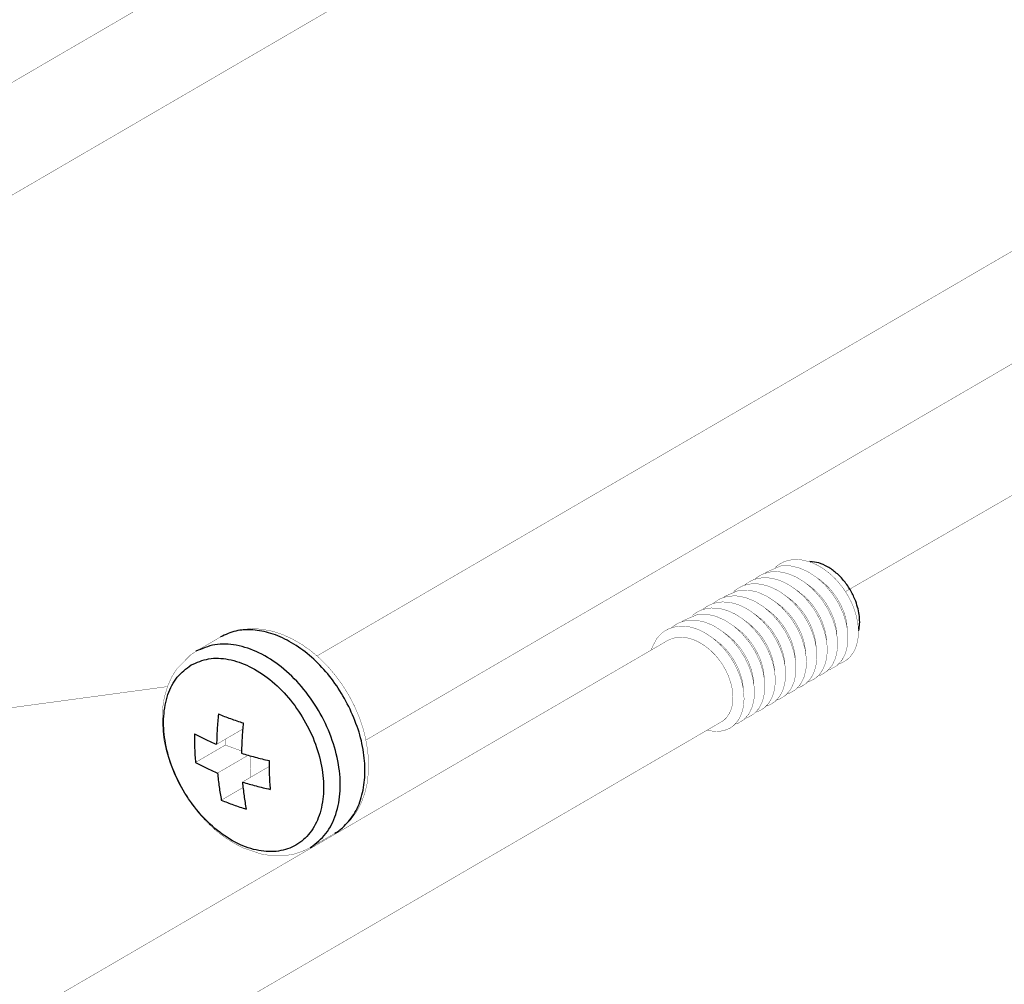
# Model space of a CAD drawing. Header units: millimetres. Extents: x -1449 to 178, y 1446 to 3804.
# Tile 5 of 20: x -1031 to -985, y 1803 to 1847. Entities that reach past the tile are written whole.
import ezdxf

# ---------------------------------------------------------------- set-up
doc = ezdxf.new("R2010")
doc.units = ezdxf.units.MM
doc.linetypes.add('DOT_CENTER', pattern=[14, 12, -1, 0, -1])
doc.layers.add('1', color=7, linetype='Continuous')

# ---------------------------------------------------------------- blocks, each defined once
blk = doc.blocks.new('124100000341A-M3X68_5__14', base_point=(231.469, -4.905))
at = {"color": 7, "linetype": 'Continuous', "const_width": 0.01}
for points in [[(278.804, 26.377), (278.875, 26.429)], [(278.875, 26.429), (279.016, 26.506)], [(279.016, 26.506), (279.101, 26.537)], [(279.101, 26.537), (279.26, 26.572)], [(279.26, 26.572), (279.355, 26.581)], [(279.355, 26.581), (279.526, 26.576)], [(279.526, 26.576), (279.633, 26.56)], [(279.633, 26.56), (279.804, 26.515)], [(279.804, 26.515), (279.83, 26.517)], [(279.804, 26.515), (279.915, 26.474)], [(279.915, 26.474), (280.085, 26.393)], [(280.085, 26.393), (280.195, 26.328)], [(278.163, 26.004), (278.318, 26.105)], [(278.318, 26.105), (278.376, 26.132)], [(278.376, 26.132), (278.554, 26.189)], [(278.451, 26.156), (278.484, 26.191)], [(278.484, 26.191), (278.94, 26.386)], [(278.554, 26.189), (278.619, 26.2)], [(278.619, 26.2), (278.818, 26.208)], [(278.765, 26.338), (278.804, 26.377)], [(278.818, 26.208), (278.885, 26.203)], [(278.885, 26.203), (279.101, 26.161)], [(278.94, 26.386), (278.952, 26.388)], [(278.952, 26.388), (279.206, 26.39)], [(279.101, 26.161), (279.164, 26.142)], [(279.164, 26.142), (279.381, 26.053)], [(279.206, 26.39), (279.224, 26.387)], [(279.224, 26.387), (279.484, 26.328)], [(279.484, 26.328), (279.498, 26.324)], [(279.498, 26.324), (279.764, 26.207)], [(279.764, 26.207), (279.785, 26.195)], [(279.785, 26.195), (280.037, 26.029)], [(280.195, 26.328), (280.357, 26.215)], [(280.357, 26.215), (280.467, 26.124)], [(280.467, 26.124), (280.611, 25.988)], [(277.735, 25.76), (277.819, 25.791)], [(277.819, 25.791), (277.979, 25.826)], [(277.819, 25.791), (277.843, 25.818)], [(277.843, 25.818), (277.917, 25.872)], [(277.917, 25.872), (278.055, 25.945)], [(277.979, 25.826), (278.073, 25.835)], [(278.055, 25.945), (278.149, 25.979)], [(278.073, 25.835), (278.245, 25.829)], [(278.111, 25.958), (278.125, 25.97)], [(278.125, 25.97), (278.163, 26.004)], [(278.149, 25.979), (278.3, 26.011)], [(278.245, 25.829), (278.351, 25.814)], [(278.3, 26.011), (278.41, 26.021)], [(278.351, 25.814), (278.523, 25.769)], [(278.41, 26.021), (278.565, 26.015)], [(278.565, 26.015), (278.685, 25.997)], [(278.685, 25.997), (278.843, 25.956)], [(278.843, 25.956), (278.959, 25.913)], [(278.959, 25.913), (279.123, 25.833)], [(279.123, 25.833), (279.243, 25.762)], [(279.381, 26.053), (279.444, 26.02)], [(279.444, 26.02), (279.659, 25.885)], [(279.659, 25.885), (279.716, 25.842)], [(279.716, 25.842), (279.923, 25.661)], [(279.716, 25.842), (279.736, 25.828)], [(279.736, 25.828), (279.929, 25.683)], [(280.037, 26.029), (280.061, 26.01)], [(280.061, 26.01), (280.29, 25.801)], [(280.061, 26.01), (280.154, 25.946)], [(280.154, 25.946), (280.249, 25.87)], [(280.249, 25.87), (280.341, 25.787)], [(280.29, 25.801), (280.309, 25.781)], [(280.341, 25.787), (280.38, 25.748)], [(280.611, 25.988), (280.711, 25.877)], [(280.711, 25.877), (280.837, 25.72)], [(277.202, 25.444), (277.658, 25.64)], [(277.484, 25.592), (277.523, 25.631)], [(277.523, 25.631), (277.593, 25.683)], [(277.593, 25.683), (277.735, 25.76)], [(277.658, 25.64), (277.671, 25.641)], [(277.671, 25.641), (277.924, 25.643)], [(277.924, 25.643), (277.943, 25.641)], [(277.943, 25.641), (278.202, 25.582)], [(278.202, 25.582), (278.217, 25.577)], [(278.217, 25.577), (278.483, 25.46)], [(278.523, 25.769), (278.633, 25.728)], [(278.633, 25.728), (278.803, 25.647)], [(278.803, 25.647), (278.914, 25.582)], [(278.914, 25.582), (279.075, 25.469)], [(279.243, 25.762), (279.395, 25.654)], [(279.395, 25.654), (279.516, 25.554)], [(279.395, 25.654), (279.416, 25.641)], [(279.416, 25.641), (279.498, 25.584)], [(279.498, 25.584), (279.516, 25.554)], [(279.516, 25.554), (279.65, 25.427)], [(279.516, 25.554), (279.608, 25.496)], [(279.608, 25.496), (279.7, 25.413)], [(279.923, 25.661), (279.97, 25.614)], [(279.929, 25.683), (280.02, 25.6)], [(279.97, 25.614), (280.154, 25.402)], [(280.02, 25.6), (280.059, 25.562)], [(280.059, 25.562), (280.108, 25.51)], [(280.108, 25.51), (280.19, 25.415)], [(280.309, 25.781), (280.516, 25.533)], [(280.38, 25.748), (280.405, 25.722)], [(280.405, 25.722), (280.428, 25.697)], [(280.428, 25.697), (280.511, 25.601)], [(280.511, 25.601), (280.569, 25.526)], [(280.516, 25.533), (280.537, 25.505)], [(280.537, 25.505), (280.707, 25.236)], [(280.569, 25.526), (280.588, 25.501)], [(280.588, 25.501), (280.605, 25.477)], [(280.837, 25.72), (280.924, 25.593)], [(280.924, 25.593), (281.027, 25.422)], [(276.636, 25.126), (276.774, 25.199)], [(276.774, 25.199), (276.867, 25.232)], [(276.829, 25.211), (276.843, 25.224)], [(276.843, 25.224), (276.882, 25.258)], [(276.867, 25.232), (277.018, 25.265)], [(276.882, 25.258), (277.037, 25.359)], [(277.018, 25.265), (277.129, 25.275)], [(277.037, 25.359), (277.094, 25.386)], [(277.094, 25.386), (277.272, 25.442)], [(277.129, 25.275), (277.284, 25.269)], [(277.17, 25.41), (277.202, 25.444)], [(277.272, 25.442), (277.338, 25.454)], [(277.284, 25.269), (277.403, 25.251)], [(277.338, 25.454), (277.537, 25.462)], [(277.403, 25.251), (277.562, 25.21)], [(277.537, 25.462), (277.604, 25.456)], [(277.562, 25.21), (277.677, 25.167)], [(277.604, 25.456), (277.82, 25.415)], [(277.82, 25.415), (277.882, 25.396)], [(277.882, 25.396), (278.099, 25.307)], [(278.099, 25.307), (278.163, 25.274)], [(278.163, 25.274), (278.378, 25.138)], [(278.483, 25.46), (278.503, 25.449)], [(278.503, 25.449), (278.755, 25.283)], [(278.755, 25.283), (278.779, 25.264)], [(278.779, 25.264), (279.009, 25.055)], [(278.779, 25.264), (278.873, 25.199)], [(278.873, 25.199), (278.968, 25.124)], [(279.075, 25.469), (279.186, 25.378)], [(279.095, 25.453), (279.177, 25.397)], [(279.177, 25.397), (279.186, 25.378)], [(279.186, 25.378), (279.329, 25.242)], [(279.186, 25.378), (279.205, 25.376)], [(279.205, 25.376), (279.288, 25.309)], [(279.288, 25.309), (279.38, 25.226)], [(279.329, 25.242), (279.43, 25.131)], [(279.38, 25.226), (279.467, 25.137)], [(279.65, 25.427), (279.76, 25.306)], [(279.7, 25.413), (279.787, 25.324)], [(279.76, 25.306), (279.876, 25.16)], [(279.787, 25.324), (279.87, 25.228)], [(279.87, 25.228), (279.929, 25.153)], [(280.154, 25.402), (280.196, 25.347)], [(280.19, 25.415), (280.249, 25.339)], [(280.196, 25.347), (280.354, 25.105)], [(280.249, 25.339), (280.268, 25.314)], [(280.268, 25.314), (280.276, 25.302)], [(280.276, 25.302), (280.34, 25.209)], [(280.34, 25.209), (280.446, 25.023)], [(280.605, 25.477), (280.66, 25.395)], [(280.66, 25.395), (280.774, 25.195)], [(280.707, 25.236), (280.726, 25.199)], [(280.726, 25.199), (280.853, 24.92)], [(280.774, 25.195), (280.784, 25.174)], [(281.027, 25.422), (281.1, 25.278)], [(281.1, 25.278), (281.174, 25.106)], [(275.921, 24.698), (276.377, 24.894)], [(276.202, 24.846), (276.241, 24.885)], [(276.241, 24.885), (276.312, 24.937)], [(276.312, 24.937), (276.453, 25.014)], [(276.377, 24.894), (276.389, 24.895)], [(276.389, 24.895), (276.643, 24.897)], [(276.453, 25.014), (276.538, 25.045)], [(276.538, 25.045), (276.697, 25.08)], [(276.538, 25.045), (276.561, 25.071)], [(276.561, 25.071), (276.636, 25.126)], [(276.643, 24.897), (276.661, 24.895)], [(276.661, 24.895), (276.921, 24.836)], [(276.697, 25.08), (276.792, 25.089)], [(276.792, 25.089), (276.963, 25.083)], [(276.963, 25.083), (277.07, 25.068)], [(277.07, 25.068), (277.241, 25.023)], [(277.241, 25.023), (277.352, 24.982)], [(277.352, 24.982), (277.522, 24.901)], [(277.522, 24.901), (277.632, 24.836)], [(277.677, 25.167), (277.842, 25.087)], [(277.842, 25.087), (277.962, 25.015)], [(277.962, 25.015), (278.114, 24.908)], [(278.114, 24.908), (278.235, 24.808)], [(278.114, 24.908), (278.134, 24.895)], [(278.134, 24.895), (278.217, 24.838)], [(278.378, 25.138), (278.435, 25.096)], [(278.435, 25.096), (278.642, 24.915)], [(278.435, 25.096), (278.455, 25.081)], [(278.455, 25.081), (278.647, 24.937)], [(278.642, 24.915), (278.688, 24.868)], [(278.647, 24.937), (278.739, 24.854)], [(278.968, 25.124), (279.059, 25.041)], [(279.009, 25.055), (279.027, 25.035)], [(279.027, 25.035), (279.235, 24.787)], [(279.059, 25.041), (279.098, 25.002)], [(279.098, 25.002), (279.123, 24.976)], [(279.123, 24.976), (279.147, 24.951)], [(279.147, 24.951), (279.229, 24.855)], [(279.43, 25.131), (279.555, 24.974)], [(279.467, 25.137), (279.55, 25.041)], [(279.55, 25.041), (279.608, 24.966)], [(279.555, 24.974), (279.643, 24.846)], [(279.608, 24.966), (279.627, 24.941)], [(279.627, 24.941), (279.699, 24.836)], [(279.876, 25.16), (279.966, 25.029)], [(279.929, 25.153), (279.948, 25.127)], [(279.948, 25.127), (280.019, 25.022)], [(279.966, 25.029), (280.065, 24.863)], [(280.019, 25.022), (280.115, 24.857)], [(280.354, 25.105), (280.386, 25.049)], [(280.386, 25.049), (280.512, 24.785)], [(280.446, 25.023), (280.464, 24.987)], [(280.464, 24.987), (280.516, 24.873)], [(280.784, 25.174), (280.836, 25.06)], [(280.836, 25.06), (280.854, 25.017)], [(280.853, 24.92), (280.866, 24.886)], [(280.854, 25.017), (280.881, 24.945)], [(280.866, 24.886), (280.952, 24.598)], [(280.881, 24.945), (280.895, 24.902)], [(280.895, 24.902), (280.917, 24.829)], [(281.174, 25.106), (281.226, 24.957)], [(281.226, 24.957), (281.272, 24.785)], [(275.6, 24.511), (275.755, 24.613)], [(275.755, 24.613), (275.813, 24.64)], [(275.813, 24.64), (275.991, 24.696)], [(275.888, 24.664), (275.921, 24.698)], [(275.991, 24.696), (276.056, 24.708)], [(276.056, 24.708), (276.255, 24.716)], [(276.255, 24.716), (276.322, 24.71)], [(276.322, 24.71), (276.538, 24.668)], [(276.538, 24.668), (276.601, 24.65)], [(276.601, 24.65), (276.818, 24.561)], [(276.921, 24.836), (276.935, 24.831)], [(276.935, 24.831), (277.201, 24.714)], [(277.201, 24.714), (277.222, 24.703)], [(277.222, 24.703), (277.474, 24.536)], [(277.632, 24.836), (277.794, 24.723)], [(277.794, 24.723), (277.904, 24.632)], [(277.814, 24.707), (277.896, 24.65)], [(277.896, 24.65), (277.904, 24.632)], [(277.904, 24.632), (278.048, 24.495)], [(277.904, 24.632), (277.923, 24.63)], [(277.923, 24.63), (278.007, 24.563)], [(278.217, 24.838), (278.232, 24.826)], [(278.232, 24.826), (278.235, 24.808)], [(278.235, 24.808), (278.368, 24.681)], [(278.235, 24.808), (278.327, 24.75)], [(278.327, 24.75), (278.418, 24.667)], [(278.368, 24.681), (278.479, 24.56)], [(278.418, 24.667), (278.506, 24.577)], [(278.506, 24.577), (278.589, 24.482)], [(278.688, 24.868), (278.872, 24.656)], [(278.739, 24.854), (278.777, 24.815)], [(278.777, 24.815), (278.826, 24.764)], [(278.826, 24.764), (278.909, 24.668)], [(278.872, 24.656), (278.915, 24.601)], [(278.909, 24.668), (278.968, 24.593)], [(278.915, 24.601), (279.073, 24.359)], [(278.968, 24.593), (278.986, 24.568)], [(279.229, 24.855), (279.288, 24.78)], [(279.235, 24.787), (279.255, 24.758)], [(279.255, 24.758), (279.425, 24.49)], [(279.288, 24.78), (279.306, 24.754)], [(279.306, 24.754), (279.323, 24.731)], [(279.323, 24.731), (279.378, 24.649)], [(279.378, 24.649), (279.492, 24.449)], [(279.643, 24.846), (279.745, 24.676)], [(279.699, 24.836), (279.789, 24.681)], [(279.745, 24.676), (279.819, 24.532)], [(279.789, 24.681), (279.822, 24.615)], [(279.822, 24.615), (279.874, 24.501)], [(280.065, 24.863), (280.141, 24.713)], [(280.115, 24.857), (280.143, 24.801)], [(280.141, 24.713), (280.211, 24.547)], [(280.143, 24.801), (280.195, 24.687)], [(280.195, 24.687), (280.213, 24.644)], [(280.213, 24.644), (280.276, 24.456)], [(280.512, 24.785), (280.533, 24.733)], [(280.516, 24.873), (280.533, 24.83)], [(280.533, 24.83), (280.56, 24.758)], [(280.533, 24.733), (280.619, 24.466)], [(280.56, 24.758), (280.568, 24.734)], [(280.568, 24.734), (280.597, 24.643)], [(280.597, 24.643), (280.617, 24.563)], [(280.917, 24.829), (280.938, 24.75)], [(280.938, 24.75), (280.946, 24.714)], [(280.946, 24.714), (280.979, 24.489)], [(280.952, 24.598), (280.961, 24.558)], [(281.272, 24.785), (281.301, 24.634)], [(281.301, 24.634), (281.32, 24.47)], [(275.17, 24.219), (275.28, 24.325)], [(275.28, 24.325), (275.354, 24.38)], [(275.354, 24.38), (275.492, 24.453)], [(275.492, 24.453), (275.586, 24.486)], [(275.548, 24.465), (275.562, 24.478)], [(275.562, 24.478), (275.6, 24.511)], [(275.586, 24.486), (275.737, 24.519)], [(275.737, 24.519), (275.847, 24.528)], [(275.847, 24.528), (276.002, 24.523)], [(276.002, 24.523), (276.122, 24.505)], [(276.122, 24.505), (276.28, 24.464)], [(276.28, 24.464), (276.396, 24.421)], [(276.396, 24.421), (276.56, 24.341)], [(276.56, 24.341), (276.68, 24.269)], [(276.68, 24.269), (276.832, 24.162)], [(276.818, 24.561), (276.881, 24.528)], [(276.881, 24.528), (277.096, 24.392)], [(277.096, 24.392), (277.153, 24.35)], [(277.153, 24.35), (277.36, 24.169)], [(277.153, 24.35), (277.173, 24.335)], [(277.173, 24.335), (277.366, 24.191)], [(277.474, 24.536), (277.498, 24.517)], [(277.498, 24.517), (277.727, 24.309)], [(277.498, 24.517), (277.591, 24.453)], [(277.591, 24.453), (277.686, 24.377)], [(277.686, 24.377), (277.778, 24.294)], [(277.727, 24.309), (277.746, 24.289)], [(277.746, 24.289), (277.953, 24.041)], [(277.778, 24.294), (277.817, 24.256)], [(278.007, 24.563), (278.098, 24.48)], [(278.048, 24.495), (278.148, 24.385)], [(278.098, 24.48), (278.186, 24.39)], [(278.148, 24.385), (278.274, 24.227)], [(278.186, 24.39), (278.268, 24.295)], [(278.268, 24.295), (278.327, 24.22)], [(278.479, 24.56), (278.594, 24.414)], [(278.589, 24.482), (278.647, 24.407)], [(278.594, 24.414), (278.685, 24.283)], [(278.647, 24.407), (278.666, 24.381)], [(278.666, 24.381), (278.738, 24.276)], [(278.685, 24.283), (278.783, 24.117)], [(278.738, 24.276), (278.833, 24.111)], [(278.986, 24.568), (278.995, 24.556)], [(278.995, 24.556), (279.058, 24.462)], [(279.058, 24.462), (279.165, 24.277)], [(279.073, 24.359), (279.104, 24.303)], [(279.104, 24.303), (279.231, 24.039)], [(279.165, 24.277), (279.183, 24.241)], [(279.425, 24.49), (279.445, 24.453)], [(279.445, 24.453), (279.572, 24.174)], [(279.492, 24.449), (279.503, 24.428)], [(279.503, 24.428), (279.555, 24.314)], [(279.555, 24.314), (279.572, 24.271)], [(279.572, 24.271), (279.599, 24.199)], [(279.819, 24.532), (279.892, 24.36)], [(279.874, 24.501), (279.891, 24.457)], [(279.891, 24.457), (279.955, 24.27)], [(279.892, 24.36), (279.944, 24.211)], [(279.955, 24.27), (279.976, 24.19)], [(280.211, 24.547), (280.268, 24.384)], [(280.268, 24.384), (280.311, 24.225)], [(280.276, 24.456), (280.297, 24.377)], [(280.297, 24.377), (280.305, 24.341)], [(280.305, 24.341), (280.318, 24.273)], [(280.318, 24.273), (280.326, 24.227)], [(280.617, 24.563), (280.625, 24.527)], [(280.619, 24.466), (280.632, 24.412)], [(280.625, 24.527), (280.643, 24.437)], [(280.632, 24.412), (280.675, 24.145)], [(280.643, 24.437), (280.646, 24.414)], [(280.646, 24.414), (280.659, 24.302)], [(280.659, 24.302), (280.661, 24.232)], [(280.961, 24.558), (281, 24.284)], [(280.979, 24.489), (280.982, 24.412)], [(281, 24.284), (281.002, 24.24)], [(281.324, 24.319), (281.314, 24.175)], [(281.32, 24.47), (281.324, 24.319)], [(281.335, 24.39), (281.323, 24.341)], [(236.246, 1.264), (275.435, 24.081)], [(274.98, 23.904), (275.107, 24.139)], [(275.107, 24.139), (275.17, 24.219)], [(275.435, 24.081), (275.471, 24.1)], [(275.471, 24.1), (275.517, 24.121)], [(275.517, 24.121), (275.554, 24.136)], [(275.554, 24.136), (275.608, 24.153)], [(275.608, 24.153), (275.641, 24.162)], [(275.641, 24.162), (275.722, 24.177)], [(275.722, 24.177), (275.733, 24.179)], [(275.733, 24.179), (275.828, 24.186)], [(275.828, 24.186), (275.85, 24.186)], [(275.85, 24.186), (275.926, 24.183)], [(275.926, 24.183), (275.945, 24.182)], [(275.945, 24.182), (276.026, 24.171)], [(276.026, 24.171), (276.099, 24.156)], [(276.099, 24.156), (276.127, 24.148)], [(276.127, 24.148), (276.178, 24.133)], [(276.178, 24.133), (276.229, 24.116)], [(276.229, 24.116), (276.331, 24.073)], [(276.331, 24.073), (276.355, 24.062)], [(276.355, 24.062), (276.413, 24.032)], [(276.413, 24.032), (276.433, 24.021)], [(276.433, 24.021), (276.532, 23.961)], [(276.832, 24.162), (276.953, 24.062)], [(276.832, 24.162), (276.853, 24.149)], [(276.853, 24.149), (276.935, 24.092)], [(276.935, 24.092), (276.953, 24.062)], [(276.953, 24.062), (277.087, 23.935)], [(276.953, 24.062), (277.045, 24.004)], [(277.045, 24.004), (277.137, 23.921)], [(277.36, 24.169), (277.407, 24.122)], [(277.366, 24.191), (277.457, 24.108)], [(277.407, 24.122), (277.591, 23.91)], [(277.457, 24.108), (277.496, 24.069)], [(277.496, 24.069), (277.545, 24.018)], [(277.545, 24.018), (277.627, 23.922)], [(277.817, 24.256), (277.842, 24.23)], [(277.842, 24.23), (277.865, 24.205)], [(277.865, 24.205), (277.948, 24.109)], [(277.948, 24.109), (278.006, 24.034)], [(277.953, 24.041), (277.974, 24.012)], [(277.974, 24.012), (278.144, 23.743)], [(278.006, 24.034), (278.025, 24.008)], [(278.025, 24.008), (278.042, 23.985)], [(278.042, 23.985), (278.097, 23.903)], [(278.274, 24.227), (278.361, 24.1)], [(278.327, 24.22), (278.346, 24.195)], [(278.346, 24.195), (278.417, 24.089)], [(278.361, 24.1), (278.464, 23.93)], [(278.417, 24.089), (278.507, 23.934)], [(278.783, 24.117), (278.859, 23.967)], [(278.833, 24.111), (278.862, 24.055)], [(278.859, 23.967), (278.93, 23.801)], [(278.862, 24.055), (278.914, 23.941)], [(279.183, 24.241), (279.234, 24.127)], [(279.231, 24.039), (279.251, 23.987)], [(279.234, 24.127), (279.252, 24.084)], [(279.251, 23.987), (279.337, 23.72)], [(279.252, 24.084), (279.278, 24.012)], [(279.278, 24.012), (279.287, 23.988)], [(279.287, 23.988), (279.315, 23.896)], [(279.572, 24.174), (279.584, 24.14)], [(279.584, 24.14), (279.671, 23.852)], [(279.599, 24.199), (279.613, 24.156)], [(279.613, 24.156), (279.636, 24.083)], [(279.636, 24.083), (279.656, 24.004)], [(279.656, 24.004), (279.664, 23.968)], [(279.664, 23.968), (279.697, 23.742)], [(279.944, 24.211), (279.991, 24.039)], [(279.976, 24.19), (279.984, 24.154)], [(279.984, 24.154), (279.997, 24.089)], [(279.991, 24.039), (280.02, 23.888)], [(279.997, 24.089), (280.005, 24.041)], [(280.005, 24.041), (280.018, 23.929)], [(280.311, 24.225), (280.342, 24.062)], [(280.326, 24.227), (280.338, 24.116)], [(280.338, 24.116), (280.339, 24.078)], [(280.342, 24.062), (280.359, 23.911)], [(280.675, 24.145), (280.679, 24.097)], [(280.679, 24.097), (280.677, 23.839)], [(280.993, 23.988), (280.989, 23.951)], [(281.002, 24.24), (280.993, 23.988)], [(281.291, 24.037), (281.256, 23.91)], [(281.314, 24.175), (281.291, 24.037)], [(274.943, 23.795), (274.95, 23.824)], [(274.95, 23.824), (274.98, 23.904)], [(276.532, 23.961), (276.614, 23.904)], [(276.614, 23.904), (276.63, 23.893)], [(276.63, 23.893), (276.642, 23.884)], [(276.642, 23.884), (276.725, 23.817)], [(276.725, 23.817), (276.817, 23.734)], [(276.817, 23.734), (276.904, 23.644)], [(277.087, 23.935), (277.197, 23.814)], [(277.137, 23.921), (277.224, 23.831)], [(277.197, 23.814), (277.313, 23.668)], [(277.224, 23.831), (277.307, 23.736)], [(277.307, 23.736), (277.366, 23.661)], [(277.313, 23.668), (277.403, 23.537)], [(277.591, 23.91), (277.633, 23.855)], [(277.627, 23.922), (277.686, 23.847)], [(277.633, 23.855), (277.791, 23.613)], [(277.686, 23.847), (277.705, 23.822)], [(277.705, 23.822), (277.713, 23.81)], [(277.713, 23.81), (277.777, 23.716)], [(277.777, 23.716), (277.883, 23.531)], [(278.097, 23.903), (278.211, 23.703)], [(278.144, 23.743), (278.163, 23.707)], [(278.163, 23.707), (278.29, 23.428)], [(278.211, 23.703), (278.221, 23.682)], [(278.221, 23.682), (278.273, 23.568)], [(278.464, 23.93), (278.537, 23.786)], [(278.507, 23.934), (278.541, 23.869)], [(278.537, 23.786), (278.611, 23.614)], [(278.541, 23.869), (278.592, 23.755)], [(278.592, 23.755), (278.61, 23.711)], [(278.61, 23.711), (278.674, 23.524)], [(278.914, 23.941), (278.931, 23.897)], [(278.93, 23.801), (278.986, 23.638)], [(278.931, 23.897), (278.995, 23.71)], [(278.995, 23.71), (279.016, 23.631)], [(279.315, 23.896), (279.336, 23.817)], [(279.336, 23.817), (279.344, 23.781)], [(279.337, 23.72), (279.351, 23.666)], [(279.344, 23.781), (279.361, 23.691)], [(279.351, 23.666), (279.394, 23.398)], [(279.361, 23.691), (279.365, 23.667)], [(279.365, 23.667), (279.377, 23.556)], [(279.671, 23.852), (279.68, 23.811)], [(279.68, 23.811), (279.718, 23.537)], [(279.697, 23.742), (279.7, 23.666)], [(280.018, 23.929), (280.02, 23.888)], [(280.02, 23.888), (280.038, 23.724)], [(280.038, 23.724), (280.042, 23.573)], [(280.362, 23.762), (280.352, 23.616)], [(280.359, 23.911), (280.362, 23.762)], [(280.673, 23.802), (280.626, 23.572)], [(280.677, 23.839), (280.673, 23.802)], [(280.921, 23.685), (280.827, 23.499)], [(280.935, 23.723), (280.921, 23.685)], [(280.989, 23.951), (280.935, 23.723)], [(281.147, 23.686), (281.07, 23.586)], [(281.206, 23.789), (281.147, 23.686)], [(281.256, 23.91), (281.206, 23.789)], [(276.904, 23.644), (276.987, 23.549)], [(276.987, 23.549), (277.045, 23.474)], [(277.045, 23.474), (277.064, 23.449)], [(277.064, 23.449), (277.136, 23.343)], [(277.366, 23.661), (277.385, 23.635)], [(277.385, 23.635), (277.456, 23.53)], [(277.403, 23.537), (277.502, 23.37)], [(277.456, 23.53), (277.552, 23.365)], [(277.502, 23.37), (277.578, 23.221)], [(277.552, 23.365), (277.58, 23.309)], [(277.791, 23.613), (277.823, 23.557)], [(277.823, 23.557), (277.949, 23.292)], [(277.883, 23.531), (277.901, 23.495)], [(277.901, 23.495), (277.953, 23.381)], [(277.953, 23.381), (277.97, 23.338)], [(278.273, 23.568), (278.291, 23.525)], [(278.29, 23.428), (278.303, 23.394)], [(278.291, 23.525), (278.318, 23.452)], [(278.303, 23.394), (278.389, 23.106)], [(278.318, 23.452), (278.332, 23.41)], [(278.332, 23.41), (278.354, 23.337)], [(278.611, 23.614), (278.663, 23.465)], [(278.663, 23.465), (278.709, 23.293)], [(278.674, 23.524), (278.695, 23.444)], [(278.695, 23.444), (278.703, 23.408)], [(278.703, 23.408), (278.716, 23.343)], [(278.986, 23.638), (279.029, 23.479)], [(279.016, 23.631), (279.024, 23.595)], [(279.024, 23.595), (279.037, 23.527)], [(279.029, 23.479), (279.061, 23.316)], [(279.037, 23.527), (279.044, 23.481)], [(279.044, 23.481), (279.056, 23.369)], [(279.056, 23.369), (279.058, 23.332)], [(279.377, 23.556), (279.38, 23.486)], [(279.394, 23.398), (279.397, 23.351)], [(279.721, 23.493), (279.712, 23.242)], [(279.718, 23.537), (279.721, 23.493)], [(280.033, 23.428), (280.01, 23.291)], [(280.042, 23.573), (280.033, 23.428)], [(280.328, 23.473), (280.293, 23.351)], [(280.352, 23.616), (280.328, 23.473)], [(280.615, 23.537), (280.523, 23.339)], [(280.626, 23.572), (280.615, 23.537)], [(280.804, 23.466), (280.674, 23.326)], [(280.802, 23.395), (280.712, 23.367)], [(280.895, 23.442), (280.802, 23.395)], [(280.827, 23.499), (280.804, 23.466)], [(280.994, 23.512), (280.895, 23.442)], [(281.07, 23.586), (280.994, 23.512)], [(277.136, 23.343), (277.226, 23.188)], [(277.226, 23.188), (277.259, 23.122)], [(277.259, 23.122), (277.311, 23.008)], [(277.578, 23.221), (277.648, 23.054)], [(277.58, 23.309), (277.632, 23.195)], [(277.632, 23.195), (277.65, 23.151)], [(277.65, 23.151), (277.713, 22.964)], [(277.949, 23.292), (277.97, 23.241)], [(277.97, 23.338), (277.997, 23.266)], [(277.97, 23.241), (278.056, 22.974)], [(277.997, 23.266), (278.005, 23.242)], [(278.005, 23.242), (278.034, 23.15)], [(278.034, 23.15), (278.054, 23.071)], [(278.054, 23.071), (278.062, 23.035)], [(278.354, 23.337), (278.375, 23.258)], [(278.375, 23.258), (278.383, 23.222)], [(278.383, 23.222), (278.416, 22.996)], [(278.389, 23.106), (278.398, 23.065)], [(278.398, 23.065), (278.437, 22.791)], [(278.709, 23.293), (278.738, 23.141)], [(278.716, 23.343), (278.724, 23.294)], [(278.724, 23.294), (278.736, 23.183)], [(278.736, 23.183), (278.738, 23.141)], [(278.738, 23.141), (278.757, 22.978)], [(279.061, 23.316), (279.077, 23.164)], [(279.077, 23.164), (279.081, 23.015)], [(279.392, 23.055), (279.345, 22.826)], [(279.395, 23.093), (279.392, 23.055)], [(279.397, 23.351), (279.395, 23.093)], [(279.707, 23.205), (279.654, 22.977)], [(279.712, 23.242), (279.707, 23.205)], [(279.974, 23.164), (279.924, 23.043)], [(280.01, 23.291), (279.974, 23.164)], [(280.186, 23.127), (280.107, 23.024)], [(280.353, 23.139), (280.185, 23.032)], [(280.24, 23.222), (280.186, 23.127)], [(280.293, 23.351), (280.24, 23.222)], [(280.371, 23.155), (280.353, 23.139)], [(280.507, 23.313), (280.371, 23.155)], [(280.442, 23.194), (280.396, 23.184)], [(280.481, 23.209), (280.442, 23.194)], [(280.645, 23.303), (280.481, 23.209)], [(280.523, 23.339), (280.507, 23.313)], [(280.674, 23.326), (280.645, 23.303)], [(277.311, 23.008), (277.328, 22.965)], [(277.328, 22.965), (277.392, 22.777)], [(277.392, 22.777), (277.413, 22.698)], [(277.648, 23.054), (277.705, 22.891)], [(277.705, 22.891), (277.748, 22.733)], [(277.713, 22.964), (277.734, 22.884)], [(277.734, 22.884), (277.742, 22.849)], [(277.742, 22.849), (277.755, 22.781)], [(277.755, 22.781), (277.763, 22.735)], [(278.056, 22.974), (278.069, 22.92)], [(278.062, 23.035), (278.079, 22.944)], [(278.069, 22.92), (278.112, 22.652)], [(278.079, 22.944), (278.083, 22.921)], [(278.083, 22.921), (278.096, 22.81)], [(278.096, 22.81), (278.098, 22.74)], [(278.416, 22.996), (278.419, 22.92)], [(278.437, 22.791), (278.439, 22.747)], [(278.761, 22.827), (278.751, 22.682)], [(278.757, 22.978), (278.761, 22.827)], [(279.071, 22.87), (279.046, 22.727)], [(279.081, 23.015), (279.071, 22.87)], [(279.334, 22.79), (279.241, 22.592)], [(279.345, 22.826), (279.334, 22.79)], [(279.546, 22.753), (279.523, 22.72)], [(279.64, 22.939), (279.546, 22.753)], [(279.713, 22.766), (279.613, 22.696)], [(279.654, 22.977), (279.64, 22.939)], [(279.789, 22.84), (279.713, 22.766)], [(279.84, 22.837), (279.76, 22.811)], [(279.866, 22.94), (279.789, 22.84)], [(279.935, 22.883), (279.84, 22.837)], [(279.924, 23.043), (279.866, 22.94)], [(280.033, 22.952), (279.935, 22.883)], [(280.107, 23.024), (280.033, 22.952)], [(280.161, 23.022), (280.084, 23.002)], [(280.185, 23.032), (280.161, 23.022)], [(277.413, 22.698), (277.421, 22.662)], [(277.421, 22.662), (277.434, 22.596)], [(277.434, 22.596), (277.442, 22.548)], [(277.442, 22.548), (277.454, 22.223)], [(277.748, 22.733), (277.779, 22.57)], [(277.763, 22.735), (277.775, 22.623)], [(277.775, 22.623), (277.776, 22.585)], [(277.779, 22.57), (277.796, 22.418)], [(278.112, 22.652), (278.116, 22.605)], [(278.116, 22.605), (278.114, 22.347)], [(278.426, 22.459), (278.372, 22.231)], [(278.43, 22.496), (278.426, 22.459)], [(278.439, 22.747), (278.43, 22.496)], [(278.728, 22.545), (278.693, 22.418)], [(278.751, 22.682), (278.728, 22.545)], [(278.958, 22.476), (278.904, 22.381)], [(279.012, 22.605), (278.958, 22.476)], [(279.046, 22.727), (279.012, 22.605)], [(279.225, 22.567), (279.089, 22.409)], [(279.2, 22.463), (279.16, 22.448)], [(279.363, 22.557), (279.2, 22.463)], [(279.241, 22.592), (279.225, 22.567)], [(279.392, 22.58), (279.363, 22.557)], [(279.523, 22.72), (279.392, 22.58)], [(279.52, 22.649), (279.43, 22.621)], [(279.613, 22.696), (279.52, 22.649)], [(277.451, 22.192), (277.441, 22.123)], [(277.454, 22.223), (277.451, 22.192)], [(277.799, 22.269), (277.789, 22.124)], [(277.796, 22.418), (277.799, 22.269)], [(278.11, 22.309), (278.063, 22.08)], [(278.114, 22.347), (278.11, 22.309)], [(278.358, 22.193), (278.264, 22.007)], [(278.372, 22.231), (278.358, 22.193)], [(278.584, 22.194), (278.507, 22.093)], [(278.643, 22.297), (278.584, 22.194)], [(278.693, 22.418), (278.643, 22.297)], [(278.752, 22.206), (278.653, 22.137)], [(278.825, 22.278), (278.752, 22.206)], [(278.88, 22.276), (278.803, 22.256)], [(278.904, 22.381), (278.825, 22.278)], [(278.903, 22.286), (278.88, 22.276)], [(279.072, 22.393), (278.903, 22.286)], [(279.089, 22.409), (279.072, 22.393)], [(279.16, 22.448), (279.114, 22.437)], [(277.356, 21.857), (277.346, 21.838)], [(277.392, 21.939), (277.356, 21.857)], [(277.403, 21.972), (277.392, 21.939)], [(277.42, 22.028), (277.403, 21.972)], [(277.428, 22.061), (277.42, 22.028)], [(277.441, 22.123), (277.428, 22.061)], [(277.73, 21.859), (277.677, 21.73)], [(277.765, 21.981), (277.73, 21.859)], [(277.789, 22.124), (277.765, 21.981)], [(277.96, 21.846), (277.944, 21.821)], [(278.052, 22.044), (277.96, 21.846)], [(278.063, 22.08), (278.052, 22.044)], [(278.241, 21.973), (278.111, 21.834)], [(278.239, 21.903), (278.149, 21.875)], [(278.332, 21.95), (278.239, 21.903)], [(278.264, 22.007), (278.241, 21.973)], [(278.431, 22.02), (278.332, 21.95)], [(278.507, 22.093), (278.431, 22.02)], [(278.559, 22.09), (278.478, 22.065)], [(278.653, 22.137), (278.559, 22.09)], [(237.754, -1.33), (277.104, 21.582)], [(277.142, 21.606), (277.104, 21.582)], [(277.19, 21.642), (277.142, 21.606)], [(277.205, 21.655), (277.19, 21.642)], [(277.222, 21.671), (277.205, 21.655)], [(277.262, 21.714), (277.222, 21.671)], [(277.346, 21.838), (277.262, 21.714)], [(277.623, 21.635), (277.544, 21.532)], [(277.622, 21.54), (277.598, 21.53)], [(277.79, 21.647), (277.622, 21.54)], [(277.677, 21.73), (277.623, 21.635)], [(277.808, 21.662), (277.79, 21.647)], [(277.944, 21.821), (277.808, 21.662)], [(277.879, 21.701), (277.833, 21.691)], [(277.918, 21.717), (277.879, 21.701)], [(278.082, 21.811), (277.918, 21.717)], [(278.111, 21.834), (278.082, 21.811)], [(276.807, 21.297), (276.67, 21.329)], [(276.91, 21.287), (276.807, 21.297)], [(277.053, 21.29), (276.91, 21.287)], [(277.154, 21.306), (277.053, 21.29)], [(277.277, 21.344), (277.154, 21.306)], [(277.372, 21.391), (277.277, 21.344)], [(277.47, 21.46), (277.372, 21.391)], [(277.544, 21.532), (277.47, 21.46)], [(277.598, 21.53), (277.521, 21.51)]]:
    blk.add_lwpolyline(points, dxfattribs=at)
at = {"color": 7, "linetype": 'Continuous'}
for points in [[(281.24, 25.295), (281.088, 25.619), (280.885, 25.915), (280.643, 26.165), (280.376, 26.356), (280.1, 26.476), (279.83, 26.517)], [(281.335, 24.39), (281.361, 24.6), (281.353, 24.825), (281.312, 25.059), (281.24, 25.295)]]:
    blk.add_spline(points, degree=3, dxfattribs=at)
blk = doc.blocks.new('124100000342A-M3X60___19', base_point=(235.313, 26.294))
at = {"color": 7, "linetype": 'Continuous', "const_width": 0.01}
for points in [[(240.088, 32.459), (272.87, 51.546)], [(241.599, 29.868), (274.54, 49.047)]]:
    blk.add_lwpolyline(points, dxfattribs=at)
blk = doc.blocks.new('124100000342A-M3X60__20', base_point=(259.862, 17.445))
at = {"color": 7, "linetype": 'Continuous', "const_width": 0.01}
for points in [[(264.637, 23.61), (297.419, 42.697)], [(266.148, 21.019), (299.088, 40.198)], [(262.05, 24.363), (261.768, 24.249)], [(262.13, 24.383), (262.05, 24.363)], [(262.348, 24.43), (262.13, 24.383)], [(262.654, 24.454), (262.348, 24.43)], [(262.69, 24.453), (262.654, 24.454)], [(262.965, 24.431), (262.69, 24.453)], [(263.276, 24.37), (262.965, 24.431)], [(263.439, 24.318), (263.276, 24.37)], [(263.583, 24.269), (263.439, 24.318)], [(263.883, 24.131), (263.583, 24.269)], [(260.906, 23.753), (261.668, 24.196)], [(261.768, 24.249), (261.668, 24.196)], [(264.176, 23.962), (263.883, 24.131)], [(260.81, 23.686), (260.748, 23.647)], [(260.906, 23.753), (260.81, 23.686)], [(264.457, 23.762), (264.176, 23.962)], [(264.699, 23.557), (264.457, 23.762)], [(260.748, 23.647), (260.321, 23.215)], [(264.978, 23.28), (264.699, 23.557)], [(260.321, 23.215), (260.179, 22.99)], [(265.213, 23.003), (264.978, 23.28)], [(260.157, 22.954), (260.033, 22.667)], [(260.179, 22.99), (260.157, 22.954)], [(265.428, 22.708), (265.213, 23.003)], [(260.033, 22.667), (259.942, 22.362)], [(265.622, 22.395), (265.428, 22.708)], [(259.925, 22.274), (259.887, 22.041)], [(259.942, 22.362), (259.925, 22.274)], [(265.792, 22.07), (265.622, 22.395)], [(259.887, 22.041), (259.867, 21.71)], [(265.936, 21.735), (265.792, 22.07)], [(259.867, 21.71), (259.878, 21.37)], [(266.054, 21.393), (265.936, 21.735)], [(259.878, 21.37), (259.92, 21.025)], [(261.545, 20.888), (262.35, 21.357)], [(266.13, 21.101), (266.054, 21.393)], [(259.92, 21.025), (259.994, 20.679)], [(261.807, 21.04), (261.813, 20.864)], [(266.201, 20.701), (266.13, 21.101)], [(259.994, 20.679), (260.098, 20.335)], [(260.894, 20.328), (261.813, 20.864)], [(261.813, 20.864), (262.314, 20.683)], [(266.228, 20.359), (266.201, 20.701)], [(260.098, 20.335), (260.229, 19.996)], [(261.576, 20.002), (262.517, 20.55)], [(262.582, 20.532), (262.604, 19.878)], [(266.223, 20.023), (266.228, 20.359)], [(262.343, 19.726), (263.164, 20.204)], [(266.186, 19.696), (266.223, 20.023)], [(260.229, 19.996), (260.386, 19.665)], [(260.386, 19.665), (260.568, 19.346)], [(261.691, 19.166), (262.359, 19.555)], [(266.113, 19.383), (266.171, 19.625)], [(266.171, 19.625), (266.186, 19.696)], [(260.568, 19.346), (260.773, 19.042)], [(266.005, 19.087), (266.113, 19.383)], [(260.773, 19.042), (260.998, 18.755)], [(265.681, 18.563), (265.861, 18.812)], [(265.861, 18.812), (265.916, 18.912)], [(265.916, 18.912), (266.005, 19.087)], [(260.998, 18.755), (261.242, 18.49)], [(265.58, 18.458), (265.681, 18.563)], [(261.242, 18.49), (261.502, 18.248)], [(261.502, 18.248), (261.778, 18.034)], [(265.222, 18.167), (265.467, 18.347)], [(265.467, 18.347), (265.58, 18.458)], [(261.778, 18.034), (262.065, 17.849)], [(264.428, 17.703), (265.19, 18.147)], [(265.19, 18.147), (265.209, 18.16)], [(265.209, 18.16), (265.222, 18.167)], [(262.065, 17.849), (262.362, 17.696)], [(262.362, 17.696), (262.891, 17.516)], [(264.189, 17.589), (264.28, 17.633)], [(264.28, 17.633), (264.428, 17.703)], [(262.891, 17.516), (262.975, 17.495)], [(262.975, 17.495), (263.286, 17.452)], [(263.286, 17.452), (263.404, 17.45)], [(263.404, 17.45), (263.596, 17.452)], [(263.596, 17.452), (263.899, 17.497)], [(263.899, 17.497), (263.966, 17.516)], [(263.966, 17.516), (264.189, 17.589)]]:
    blk.add_lwpolyline(points, dxfattribs=at)
at = {"color": 124, "linetype": 'Continuous'}
for points in [[(265.66, 21.97), (265.296, 22.614), (264.848, 23.194), (264.336, 23.683), (263.784, 24.059), (263.216, 24.307), (262.658, 24.414), (262.134, 24.377), (261.668, 24.196)], [(264.447, 17.714), (264.911, 18.136), (265.217, 18.729), (265.35, 19.456), (265.301, 20.269), (265.074, 21.113), (264.685, 21.931), (264.159, 22.667), (263.533, 23.273), (262.848, 23.707), (262.151, 23.94), (261.489, 23.955), (260.906, 23.753)], [(260.761, 23.333), (260.335, 22.958), (260.047, 22.42), (259.918, 21.754), (259.957, 21.007), (260.16, 20.23), (260.515, 19.475), (260.997, 18.794), (261.572, 18.233), (262.203, 17.831), (262.845, 17.614), (263.455, 17.599), (263.992, 17.785), (264.419, 18.16), (264.706, 18.698), (264.835, 19.364), (264.797, 20.11), (264.593, 20.888), (264.238, 21.643), (263.757, 22.324), (263.181, 22.885), (262.551, 23.287), (261.909, 23.504), (261.298, 23.519), (260.761, 23.333)], [(265.427, 18.316), (265.772, 18.724), (266.003, 19.25), (266.109, 19.868), (266.086, 20.55), (265.934, 21.262), (265.66, 21.97)]]:
    blk.add_spline(points, degree=3, dxfattribs=at)
at = {"color": 7, "linetype": 'Continuous'}
for points in [[(261.6, 21.823), (261.562, 21.351), (261.545, 20.888)], [(261.6, 21.823), (261.973, 21.679), (262.367, 21.547)], [(262.367, 21.547), (262.329, 21.075), (262.312, 20.612)], [(260.863, 21.214), (260.868, 20.765), (260.894, 20.328)], [(260.863, 21.214), (261.192, 21.045), (261.545, 20.888)], [(262.312, 20.612), (262.729, 20.493), (263.165, 20.385)], [(263.165, 20.385), (263.169, 19.935), (263.195, 19.499)], [(260.894, 20.328), (261.222, 20.16), (261.576, 20.002)], [(261.576, 20.002), (261.623, 19.576), (261.691, 19.166)], [(262.343, 19.726), (262.39, 19.3), (262.458, 18.89)], [(262.343, 19.726), (262.76, 19.606), (263.195, 19.499)], [(261.691, 19.166), (262.064, 19.022), (262.458, 18.89)], [(265.19, 18.147), (265.312, 18.226), (265.427, 18.316)], [(264.428, 17.703), (264.438, 17.709), (264.447, 17.714)]]:
    blk.add_spline(points, degree=3, dxfattribs=at)
blk = doc.blocks.new('40X40X56-Fan-tray-MODULE_1_6_5__21', base_point=(231.469, -13.755))
for name, p in [('124100000342A-M3X60___19', (235.313, 26.294)), ('124100000342A-M3X60__20', (259.862, 17.445)), ('124100000341A-M3X68_5__14', (231.469, -4.905))]:
    blk.add_blockref(name, p)

msp = doc.modelspace()

# ---------------------------------------------------------------- linework, layer by layer
at = {"layer": '1', "color": 5, "linetype": 'DOT_CENTER', "const_width": 0.015}
msp.add_lwpolyline([(-992.776, 1820.669), (-777.632, 1944.941)], dxfattribs=at)
at = {"layer": '1', "color": 7, "linetype": 'Continuous', "const_width": 0.015}
msp.add_lwpolyline([(-1039.652, 1814.177), (-1024.113, 1816.28)], dxfattribs=at)

# ---------------------------------------------------------------- block references
at = {"xscale": 1.5, "yscale": 1.5, "zscale": 1.5}
msp.add_blockref('40X40X56-Fan-tray-MODULE_1_6_5__21', (-1066.959, 1761.647), dxfattribs=at)

doc.saveas('drawing.dxf')
